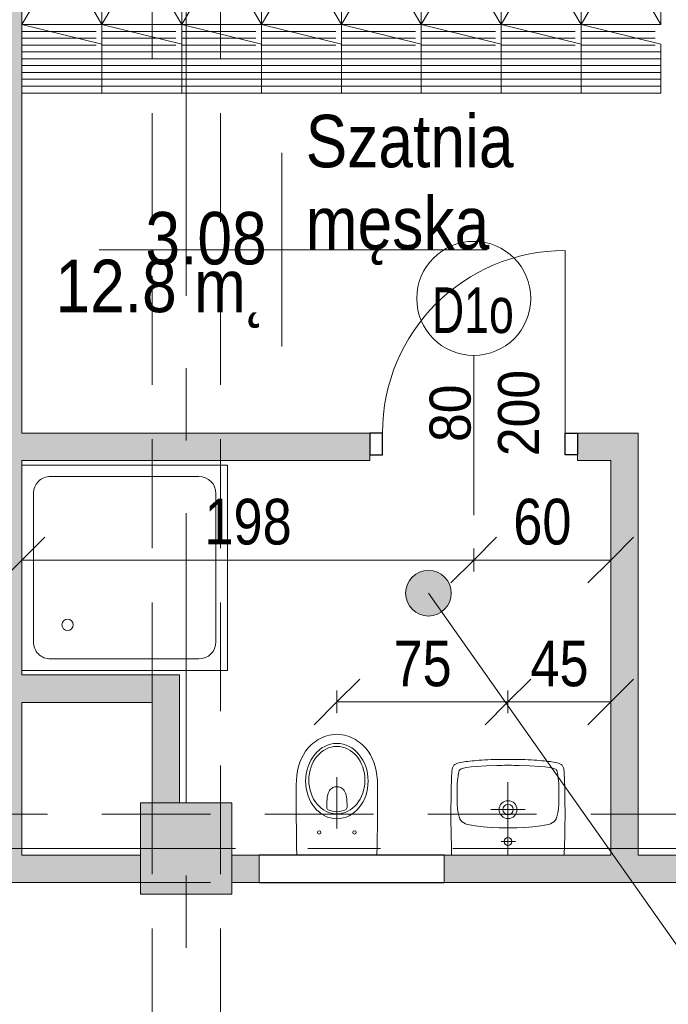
# Model space of a CAD drawing. Header units: centimetres. Extents: x -1737 to 22393, y -8842 to 3838.
# Tile 102 of 174: x -86 to 199, y 1780 to 2211. Entities that reach past the tile are written whole.
import ezdxf

# ---------------------------------------------------------------- set-up
doc = ezdxf.new("R2010")
doc.units = ezdxf.units.CM
doc.linetypes.add('Oś', pattern=[222.25, 127, -31.75, 31.75, -31.75])
doc.linetypes.add('Ukryte', pattern=[71.438, 47.625, -23.813])
for name, color, linetype, lineweight in [('A-ANNO-DIMS', 211, 'Continuous', 13), ('A-ANNO-DIMS-100', 211, 'Continuous', 13), ('A-ANNO-NOTE', 131, 'Continuous', 13), ('A-AREA-IDEN', 2, 'Continuous', 13), ('A-DETL-GENF', 92, 'Continuous', 9), ('A-DETL-HDLN', 90, 'Ukryte', 9), ('A-DETL-MEDM', 33, 'Continuous', 13), ('A-DOOR', 31, 'Continuous', 13), ('A-WALL', 113, 'Continuous', 13), ('A-WALL-PATT', 111, 'Continuous', 13), ('I-FURN', 30, 'Continuous', 9), ('P-SANR-FIXT', 6, 'Continuous', 9), ('S-COLS', 52, 'Continuous', 13), ('S-GRID', 1, 'Continuous', 13)]:
    doc.layers.add(name, color=color, linetype=linetype, lineweight=lineweight)
doc.styles.add('Arial', font='arial.ttf', dxfattribs={"width": 0.9, "height": 18})
doc.styles.add('Arial Narrow_2', font='ARIALN.TTF', dxfattribs={"height": 20})
doc.styles.add('Arial_1', font='arial.ttf', dxfattribs={"width": 0.7, "height": 20})
doc.styles.add('Arial_7', font='arial.ttf', dxfattribs={"width": 0.85, "height": 23})
doc.dimstyles.new('Diagonal_1_100__0__wewnętrzne', dxfattribs={"dimscale": 30.48, "dimtxt": 20.468619, "dimasz": 0.656168, "dimexe": 0.164042, "dimexo": 0.0625, "dimgap": 0.032808, "dimtad": 1, "dimdec": 0, "dimdsep": 46, "dimtxsty": 'Arial Narrow_2', "dimblk1": 'OBLIQUE', "dimblk2": 'OBLIQUE', "dimsah": 1, "dimcen": 0.09, "dimazin": 0, "dimtfac": 1, "dimtdec": 4, "dimtix": 1, "dimtmove": 0, "dimatfit": 3, "dimfxl": 0, "dimtvp": 1, "dimtolj": 1, "dimtzin": 0, "dimarcsym": 0})

# ---------------------------------------------------------------- blocks, each defined once
blk = doc.blocks.new('M_Concrete-Square-Column - 400 x 400mm-1512407-3_piętro I __3_90 m_ - stan projektowany')
at = {"layer": 'S-COLS', "lineweight": 9}
blk.add_hatch(color=253, dxfattribs=at).paths.add_polyline_path([(20, -20), (20, 20), (-20, 20), (-20, -20), (11, -20)], flags=0)
for p, q in [((20, 20), (-20, 20)), ((-20, 20), (-20, -20)), ((20, -20), (20, 20)), ((-20, -20), (20, -20))]:
    blk.add_line(p, q, dxfattribs=at)
blk = doc.blocks.new('Umywalka koło Nova Pro - Pro 50-1205816-3_piętro I __3_90 m_ - stan projektowany')
at = {"layer": 'P-SANR-FIXT'}
for p, q in [((-2.28, 47.44), (-1.24, 47.52)), ((-1.24, 47.52), (-2.28, 47.44)), ((-1.24, 47.52), (-0.15, 47.63)), ((-0.15, 47.63), (-1.24, 47.52)), ((-0.15, 47.63), (1.05, 47.71)), ((1.05, 47.71), (-0.15, 47.63)), ((1.05, 47.71), (2.3, 47.76)), ((2.3, 47.76), (1.05, 47.71)), ((2.3, 47.76), (3.66, 47.84)), ((3.66, 47.84), (2.3, 47.76)), ((3.66, 47.84), (5.12, 47.89)), ((5.12, 47.89), (3.66, 47.84)), ((5.12, 47.89), (6.72, 47.95)), ((6.72, 47.95), (5.12, 47.89)), ((6.72, 47.95), (8.45, 47.97)), ((8.45, 47.97), (6.72, 47.95)), ((8.45, 47.97), (10.4, 48)), ((10.4, 48), (8.45, 47.97)), ((10.4, 48), (14.63, 48)), ((14.63, 48), (10.4, 48)), ((14.63, 48), (16.55, 47.97)), ((16.55, 47.97), (14.63, 48)), ((16.55, 47.97), (18.31, 47.95)), ((18.31, 47.95), (16.55, 47.97)), ((18.31, 47.95), (19.88, 47.89)), ((19.88, 47.89), (18.31, 47.95)), ((19.88, 47.89), (21.34, 47.84)), ((21.34, 47.84), (19.88, 47.89)), ((21.34, 47.84), (22.7, 47.76)), ((22.7, 47.76), (21.34, 47.84)), ((22.7, 47.76), (23.98, 47.71)), ((23.98, 47.71), (22.7, 47.76)), ((23.98, 47.71), (25.15, 47.63)), ((25.15, 47.63), (23.98, 47.71)), ((25.15, 47.63), (26.24, 47.52)), ((26.24, 47.52), (25.15, 47.63)), ((26.24, 47.52), (27.31, 47.44)), ((27.31, 47.44), (26.24, 47.52)), ((-12.08, 42.81), (-12, 43.37)), ((-12, 43.37), (-11.92, 43.87)), ((-11.92, 43.87), (-11.82, 44.38)), ((-11.82, 44.38), (-11.71, 44.67)), ((-11.6, 44.96), (-11.79, 44.38)), ((-11.71, 44.67), (-11.6, 44.96)), ((-11.6, 44.96), (-11.26, 45.47)), ((-11.26, 45.47), (-11.6, 44.96)), ((-11.26, 45.47), (-10.8, 45.84)), ((-10.8, 45.84), (-11.26, 45.47)), ((-10.8, 45.84), (-10.24, 46.11)), ((-10.24, 46.11), (-10.8, 45.84)), ((-10.24, 46.11), (-9.61, 46.32)), ((-9.61, 46.32), (-10.24, 46.11)), ((-9.61, 46.32), (-8.94, 46.51)), ((-8.94, 46.51), (-9.61, 46.32)), ((-8.94, 46.51), (-8.25, 46.64)), ((-8.25, 46.64), (-8.94, 46.51)), ((-8.86, 43.1), (-8.7, 43.34)), ((-8.7, 43.34), (-8.51, 43.55)), ((-8.51, 43.55), (-8.03, 43.85)), ((-8.25, 46.64), (-7.5, 46.8)), ((-7.5, 46.8), (-8.25, 46.64)), ((-8.03, 43.85), (-7.53, 44.06)), ((-7.53, 44.06), (-6.97, 44.22)), ((-7.5, 46.8), (-6.73, 46.91)), ((-6.73, 46.91), (-7.5, 46.8)), ((-6.97, 44.22), (-5.88, 44.43)), ((-6.73, 46.91), (-5.93, 47.04)), ((-5.93, 47.04), (-6.73, 46.91)), ((-5.93, 47.04), (-5.1, 47.15)), ((-5.1, 47.15), (-5.93, 47.04)), ((-5.88, 44.43), (-3.64, 44.75)), ((-5.1, 47.15), (-4.2, 47.25)), ((-4.2, 47.25), (-5.1, 47.15)), ((-4.2, 47.25), (-3.27, 47.36)), ((-3.27, 47.36), (-4.2, 47.25)), ((-3.64, 44.75), (-1.4, 44.94)), ((-3.27, 47.36), (-2.28, 47.44)), ((-2.28, 47.44), (-3.27, 47.36)), ((-1.4, 44.94), (3.1, 45.18)), ((3.1, 45.18), (7.6, 45.31)), ((7.6, 45.31), (9.86, 45.39)), ((9.86, 45.39), (11.04, 45.42)), ((11.04, 45.42), (11.7, 45.42)), ((11.7, 45.42), (12.5, 45.44)), ((12.5, 45.44), (13.3, 45.42)), ((13.3, 45.42), (13.99, 45.42)), ((13.99, 45.42), (15.14, 45.39)), ((15.14, 45.39), (17.4, 45.31)), ((17.4, 45.31), (21.9, 45.18)), ((21.9, 45.18), (26.4, 44.94)), ((26.4, 44.94), (28.64, 44.75)), ((27.31, 47.44), (28.29, 47.36)), ((28.29, 47.36), (27.31, 47.44)), ((28.29, 47.36), (29.23, 47.25)), ((29.23, 47.25), (28.29, 47.36)), ((28.64, 44.75), (30.88, 44.43)), ((29.23, 47.25), (30.1, 47.15)), ((30.1, 47.15), (29.23, 47.25)), ((30.1, 47.15), (30.93, 47.04)), ((30.93, 47.04), (30.1, 47.15)), ((30.88, 44.43), (31.97, 44.22)), ((30.93, 47.04), (31.76, 46.91)), ((31.76, 46.91), (30.93, 47.04)), ((31.76, 46.91), (32.5, 46.8)), ((32.5, 46.8), (31.76, 46.91)), ((31.97, 44.22), (32.53, 44.06)), ((32.5, 46.8), (33.25, 46.64)), ((33.25, 46.64), (32.5, 46.8)), ((32.53, 44.06), (33.06, 43.85)), ((33.06, 43.85), (33.54, 43.55)), ((33.25, 46.64), (33.97, 46.51)), ((33.97, 46.51), (33.25, 46.64)), ((33.54, 43.55), (33.73, 43.34)), ((33.73, 43.34), (33.86, 43.1)), ((33.97, 46.51), (34.63, 46.32)), ((34.63, 46.32), (33.97, 46.51)), ((34.63, 46.32), (35.24, 46.11)), ((35.24, 46.11), (34.63, 46.32)), ((35.24, 46.11), (35.8, 45.84)), ((35.8, 45.84), (35.24, 46.11)), ((35.8, 45.84), (36.28, 45.47)), ((36.28, 45.47), (35.8, 45.84)), ((36.28, 45.47), (36.6, 44.96)), ((36.6, 44.96), (36.28, 45.47)), ((36.6, 44.96), (36.82, 44.38)), ((36.82, 44.38), (36.92, 43.87)), ((36.92, 43.87), (37.03, 43.37)), ((37.03, 43.37), (37.08, 42.81)), ((-12.3, 38.17), (-12.27, 38.89)), ((-12.27, 38.89), (-12.24, 39.61)), ((-12.24, 39.61), (-12.22, 40.28)), ((-12.22, 40.28), (-12.19, 40.94)), ((-12.19, 40.94), (-12.16, 41.58)), ((-12.16, 41.58), (-12.14, 42.22)), ((-12.14, 42.22), (-12.08, 42.81)), ((-9.71, 37.56), (-9.53, 39.82)), ((-9.53, 39.82), (-9.39, 40.94)), ((-9.39, 40.94), (-9.21, 42.03)), ((-9.21, 42.03), (-9.05, 42.59)), ((-9.05, 42.59), (-8.86, 43.1)), ((33.86, 43.1), (34.07, 42.59)), ((34.07, 42.59), (34.21, 42.03)), ((34.21, 42.03), (34.39, 40.94)), ((34.39, 40.94), (34.53, 39.82)), ((34.53, 39.82), (34.71, 37.56)), ((37.08, 42.81), (37.14, 42.22)), ((37.14, 42.22), (37.16, 41.58)), ((37.16, 41.58), (37.19, 40.94)), ((37.19, 40.94), (37.22, 40.28)), ((37.22, 40.28), (37.24, 39.61)), ((37.24, 39.61), (37.27, 38.89)), ((37.27, 38.89), (37.3, 38.17)), ((-12.4, 33.88), (-12.38, 35.06)), ((-12.38, 35.06), (-12.35, 35.88)), ((-12.35, 36.65), (-12.32, 37.43)), ((-12.35, 35.88), (-12.35, 36.65)), ((-12.32, 37.43), (-12.3, 38.17)), ((-9.84, 33.06), (-9.79, 35.32)), ((-9.79, 35.32), (-9.71, 37.56)), ((12.5, 6), (12.5, 38)), ((34.71, 37.56), (34.82, 35.32)), ((34.82, 35.32), (34.84, 33.06)), ((37.3, 38.17), (37.32, 37.43)), ((37.32, 37.43), (37.35, 36.65)), ((37.35, 36.65), (37.35, 35.88)), ((37.35, 35.88), (37.38, 35.06)), ((37.38, 35.06), (37.4, 33.88)), ((-12.46, 30.5), (-12.43, 31.46)), ((-12.46, 29.49), (-12.46, 30.5)), ((-12.43, 32.39), (-12.4, 33.3)), ((-12.43, 31.46), (-12.43, 32.39)), ((-12.4, 33.3), (-12.4, 33.88)), ((-9.76, 28.56), (-9.84, 33.06)), ((34.84, 33.06), (34.76, 28.56)), ((37.4, 33.88), (37.43, 33.3)), ((37.43, 33.3), (37.43, 32.39)), ((37.43, 32.39), (37.46, 31.46)), ((37.46, 31.46), (37.46, 30.5)), ((37.46, 30.5), (37.48, 29.49)), ((-12.51, 24.3), (-12.48, 26.13)), ((-12.48, 27.81), (-12.46, 29.49)), ((-12.48, 26.13), (-12.48, 27.81)), ((-9.74, 27.87), (-9.76, 28.56)), ((-9.71, 27.55), (-9.74, 27.87)), ((-9.69, 27.15), (-9.71, 27.55)), ((-9.61, 26.27), (-9.69, 27.15)), ((-9.37, 24.54), (-9.61, 26.27)), ((20.01, 26), (5.01, 26)), ((34.63, 26.27), (34.37, 24.54)), ((34.69, 27.15), (34.63, 26.27)), ((34.71, 27.55), (34.69, 27.15)), ((34.74, 27.87), (34.71, 27.55)), ((34.76, 28.56), (34.74, 27.87)), ((37.48, 29.49), (37.48, 27.81)), ((37.48, 27.81), (37.51, 26.13)), ((37.51, 26.13), (37.51, 22.27)), ((-12.48, 22.27), (-12.51, 24.3)), ((-12.48, 19.98), (-12.48, 22.27)), ((-8.91, 22.86), (-9.37, 24.54)), ((-8.62, 22.03), (-8.91, 22.86)), ((-8.19, 21.26), (-8.62, 22.03)), ((33.62, 22.03), (33.19, 21.26)), ((33.91, 22.86), (33.62, 22.03)), ((34.37, 24.54), (33.91, 22.86)), ((37.51, 22.27), (37.48, 19.98)), ((-12.45, 17.35), (-12.48, 19.98)), ((-12.4, 14.28), (-12.45, 17.35)), ((-7.93, 20.91), (-8.19, 21.26)), ((-7.61, 20.62), (-7.93, 20.91)), ((-6.89, 20.14), (-7.61, 20.62)), ((-6.09, 19.8), (-6.89, 20.14)), ((-5.24, 19.53), (-6.09, 19.8)), ((-3.53, 19.16), (-5.24, 19.53)), ((-1.83, 18.89), (-3.53, 19.16)), ((1.66, 18.49), (-1.83, 18.89)), ((5.15, 18.2), (1.66, 18.49)), ((8.64, 18.06), (5.15, 18.2)), ((10.37, 18.01), (8.64, 18.06)), ((14.63, 18.01), (10.37, 18.01)), ((16.36, 18.06), (14.63, 18.01)), ((19.88, 18.2), (16.36, 18.06)), ((23.34, 18.49), (19.88, 18.2)), ((26.83, 18.89), (23.34, 18.49)), ((28.56, 19.16), (26.83, 18.89)), ((30.26, 19.53), (28.56, 19.16)), ((31.09, 19.8), (30.26, 19.53)), ((31.89, 20.14), (31.09, 19.8)), ((32.61, 20.62), (31.89, 20.14)), ((32.93, 20.91), (32.61, 20.62)), ((33.19, 21.26), (32.93, 20.91)), ((37.45, 17.35), (37.4, 14.28)), ((37.48, 19.98), (37.45, 17.35)), ((-12.32, 10.58), (-12.4, 14.28)), ((37.4, 14.28), (37.32, 10.58)), ((-12.19, 6), (-12.32, 10.58)), ((15.72, 12.02), (9.46, 12.02)), ((37.32, 10.58), (37.19, 6))]:
    blk.add_line(p, q, dxfattribs=at)
for centre, radius in [((12.51, 26), 3.92), ((12.51, 26), 2.28), ((12.5, 12.02), 1.72)]:
    blk.add_circle(centre, radius, dxfattribs=at)
blk = doc.blocks.new('Miska ustępowa Nova Pro - Type 1-1223710-3_piętro I __3_90 m_ - stan projektowany')
at = {"layer": 'P-SANR-FIXT'}
for p, q in [((3.54, 56.19), (2.72, 55.62)), ((4.37, 56.71), (3.54, 56.19)), ((5.26, 57.2), (4.37, 56.71)), ((6.17, 57.64), (5.26, 57.2)), ((7.14, 58.04), (6.17, 57.64)), ((8.15, 58.36), (7.14, 58.04)), ((9.18, 58.63), (8.15, 58.36)), ((10.24, 58.83), (9.18, 58.63)), ((11.35, 58.95), (10.24, 58.83)), ((12.51, 59), (11.35, 58.95)), ((13.65, 58.95), (12.51, 59)), ((14.76, 58.83), (13.65, 58.95)), ((15.82, 58.63), (14.76, 58.83)), ((16.85, 58.36), (15.82, 58.63)), ((17.86, 58.04), (16.85, 58.36)), ((18.83, 57.64), (17.86, 58.04)), ((19.74, 57.2), (18.83, 57.64)), ((20.63, 56.71), (19.74, 57.2)), ((21.46, 56.19), (20.63, 56.71)), ((22.28, 55.62), (21.46, 56.19)), ((-0.04, 53.06), (-1.2, 51.63)), ((1.27, 54.39), (-0.04, 53.06)), ((1.98, 55.03), (1.27, 54.39)), ((2.72, 55.62), (1.98, 55.03)), ((23.02, 55.03), (22.28, 55.62)), ((23.73, 54.39), (23.02, 55.03)), ((25.04, 53.06), (23.73, 54.39)), ((26.2, 51.63), (25.04, 53.06)), ((-3.03, 48.44), (-3.74, 46.72)), ((-2.19, 50.07), (-3.03, 48.44)), ((-1.2, 51.63), (-2.19, 50.07)), ((27.19, 50.07), (26.2, 51.63)), ((28.03, 48.44), (27.19, 50.07)), ((28.74, 46.72), (28.03, 48.44)), ((-4.31, 44.89), (-4.73, 42.99)), ((-3.74, 46.72), (-4.31, 44.89)), ((29.31, 44.89), (28.74, 46.72)), ((29.75, 42.99), (29.31, 44.89)), ((-5.24, 38.97), (-5.32, 36.85)), ((-5.05, 41.02), (-5.24, 38.97)), ((-4.73, 42.99), (-5.05, 41.02)), ((12.5, 17.77), (12.5, 40.26)), ((30.05, 41.02), (29.75, 42.99)), ((30.24, 38.97), (30.05, 41.02)), ((30.32, 36.85), (30.24, 38.97)), ((-5.32, 36.85), (-5.32, 29.36)), ((9.26, 34.31), (9.6, 34.76)), ((9.6, 34.76), (9.97, 35.1)), ((9.97, 35.1), (10.37, 35.4)), ((10.37, 35.4), (10.79, 35.64)), ((10.79, 35.64), (11.21, 35.82)), ((11.21, 35.82), (11.62, 35.94)), ((11.62, 35.94), (12.51, 36.04)), ((12.51, 36.04), (13.38, 35.94)), ((13.38, 35.94), (13.8, 35.82)), ((13.8, 35.82), (14.24, 35.64)), ((14.24, 35.64), (14.63, 35.4)), ((14.63, 35.4), (15.03, 35.1)), ((15.03, 35.1), (15.4, 34.76)), ((15.4, 34.76), (15.74, 34.31)), ((30.32, 29.36), (30.32, 36.85)), ((8.1, 29.53), (8.2, 30.61)), ((8.2, 30.61), (8.32, 31.58)), ((8.32, 31.58), (8.47, 32.41)), ((8.47, 32.41), (8.69, 33.15)), ((8.69, 33.15), (8.96, 33.77)), ((8.96, 33.77), (9.26, 34.31)), ((15.74, 34.31), (16.04, 33.77)), ((16.04, 33.77), (16.31, 33.15)), ((16.31, 33.15), (16.53, 32.41)), ((16.53, 32.41), (16.71, 31.58)), ((16.71, 31.58), (16.83, 30.61)), ((16.83, 30.61), (16.9, 29.53)), ((-5.32, 29.36), (-5.29, 21.78)), ((8.05, 28.3), (8.1, 29.53)), ((8.05, 26.94), (8.05, 28.3)), ((8.1, 26.62), (8.05, 26.94)), ((8.22, 26.32), (8.1, 26.62)), ((8.42, 26.08), (8.22, 26.32)), ((8.67, 25.9), (8.42, 26.08)), ((9.6, 25.56), (8.67, 25.9)), ((16.34, 25.9), (15.4, 25.56)), ((16.58, 26.08), (16.34, 25.9)), ((16.78, 26.32), (16.58, 26.08)), ((16.93, 26.62), (16.78, 26.32)), ((16.9, 29.53), (16.95, 28.3)), ((16.95, 26.94), (16.93, 26.62)), ((16.95, 28.3), (16.95, 26.94)), ((30.29, 21.78), (30.32, 29.36)), ((-5.29, 21.78), (-5.24, 17.94)), ((10.56, 25.29), (9.6, 25.56)), ((11.53, 25.14), (10.56, 25.29)), ((12.51, 25.09), (11.53, 25.14)), ((13.47, 25.14), (12.51, 25.09)), ((14.44, 25.29), (13.47, 25.14)), ((15.4, 25.56), (14.44, 25.29)), ((30.27, 17.94), (30.29, 21.78)), ((-5.24, 17.94), (-5.2, 14.02)), ((30.22, 14.02), (30.27, 17.94)), ((-5.2, 14.02), (-5.15, 10.04)), ((30.15, 10.04), (30.22, 14.02)), ((-5.15, 10.04), (-5.05, 6)), ((30.05, 6), (30.15, 10.04))]:
    blk.add_line(p, q, dxfattribs=at)
for centre in [(4.76, 16), (20.24, 16)]:
    blk.add_circle(centre, 0.752, dxfattribs=at)
for centre, major_axis, ratio in [((12.5, 38.51), (0, 16.5), 0.830338), ((12.5, 38.92), (0, 14.8), 0.83084)]:
    blk.add_ellipse(centre, major_axis=major_axis, ratio=ratio, dxfattribs=at)
blk = doc.blocks.new('DRZWI 1S - automatyczna etykieta - Drzwi 80 _łazienkowe_-2429447-3_piętro I __3_90 m_ - stan projektowany')
at = {"layer": 'A-DETL-GENF'}
for p, q in [((-45.5, 6), (-45.5, -3.5)), ((-40, 6), (-45.5, 6)), ((-40, -3.5), (-40, 6)), ((45.5, 6), (40, 6)), ((40, 6), (40, -3.5)), ((45.5, -3.5), (45.5, 6)), ((-45.5, -3.5), (-40, -3.5)), ((40, -3.5), (45.5, -3.5))]:
    blk.add_line(p, q, dxfattribs=at)
at = {"layer": 'A-DETL-MEDM', "lineweight": 25}
for p, q in [((-40, 6), (-45.5, 6)), ((-45.5, 6), (-45.5, -3.5)), ((-40, -3.5), (-40, 6)), ((40, -3.5), (40, 6)), ((40, 6), (45.5, 6)), ((45.5, 6), (45.5, -3.5)), ((-45.5, -3.5), (-40, -3.5)), ((45.5, -3.5), (40, -3.5))]:
    blk.add_line(p, q, dxfattribs=at)
at = {"layer": 'A-DOOR'}
blk.add_line((40, 6), (40, 86), dxfattribs=at)
blk.add_arc((40, 6), 80, 90, 180, dxfattribs=at)
blk = doc.blocks.new('brodzik natryskowy prostokątny1 - 90x90-2258835-3_piętro I __3_90 m_ - stan projektowany')
at = {"layer": 'P-SANR-FIXT'}
for p, q in [((-70, -70), (-70, 20)), ((-70, 20), (20, 20)), ((-57.5, 15), (7.5, 15)), ((-65, -57.5), (-65, 7.5)), ((15, 7.5), (15, -57.5)), ((7.5, -65), (-57.5, -65)), ((20, -70), (-70, -70))]:
    blk.add_line(p, q, dxfattribs=at)
blk.add_circle((0, 0), 2.5, dxfattribs=at)
for centre, start, end in [((-57.5, 7.5), 90, 180), ((7.5, 7.5), 360, 90), ((-57.5, -57.5), 180, 270), ((7.5, -57.5), 270, 0)]:
    blk.add_arc(centre, 7.5, start, end, dxfattribs=at)
blk = doc.blocks.new('szafki szatniowe - szafki z siedziskiem-2318938-3_piętro I __3_90 m_ - stan projektowany')
at = {"layer": 'I-FURN'}
for p, q in [((17.5, -60), (-17.5, 0)), ((52.5, -60), (17.5, 0)), ((17.5, -60), (17.5, 0)), ((87.5, -60), (52.5, 0)), ((122.5, -60), (87.5, 0)), ((87.5, -60), (87.5, 0)), ((122.5, 0), (122.5, -60)), ((122.5, -60), (122.5, 0)), ((192.5, -60), (157.5, 0)), ((157.5, 0), (157.5, -60)), ((157.5, -60), (157.5, 0)), ((227.5, -60), (192.5, 0)), ((192.5, 0), (192.5, -60)), ((192.5, -60), (192.5, 0)), ((262.5, -60), (227.5, 0)), ((227.5, 0), (227.5, -60)), ((227.5, -60), (227.5, 0)), ((262.5, -60), (262.5, 0)), ((17.5, 0), (-17.5, -60)), ((52.5, 0), (17.5, -60)), ((17.5, 0), (17.5, -60)), ((87.5, 0), (52.5, -60)), ((52.5, 0), (52.5, -60)), ((52.5, -60), (52.5, 0)), ((122.5, 0), (87.5, -60)), ((87.5, 0), (87.5, -60)), ((157.5, 0), (122.5, -60)), ((157.5, -60), (122.5, 0)), ((192.5, 0), (157.5, -60)), ((227.5, 0), (192.5, -60)), ((262.5, 0), (227.5, -60)), ((-17.5, -60), (17.5, -68.63)), ((-17.5, -60), (17.5, -60)), ((17.5, -60), (52.5, -68.63)), ((17.5, -60), (17.5, -90)), ((17.5, -60), (52.5, -60)), ((52.5, -60), (87.5, -68.63)), ((52.5, -60), (52.5, -90)), ((52.5, -60), (87.5, -60)), ((87.5, -60), (122.5, -68.63)), ((87.5, -60), (87.5, -90)), ((87.5, -60), (122.5, -60)), ((122.5, -60), (157.5, -68.63)), ((122.5, -60), (122.5, -90)), ((122.5, -60), (157.5, -60)), ((157.5, -60), (192.5, -68.63)), ((157.5, -60), (157.5, -90)), ((157.5, -60), (192.5, -60)), ((192.5, -60), (227.5, -68.63)), ((192.5, -60), (192.5, -90)), ((192.5, -60), (227.5, -60)), ((227.5, -60), (262.5, -68.63)), ((227.5, -60), (227.5, -90)), ((227.5, -60), (262.5, -60)), ((15, -63), (-17.5, -63)), ((50, -63), (17.5, -63)), ((85, -63), (52.5, -63)), ((120, -63), (87.5, -63)), ((155, -63), (122.5, -63)), ((190, -63), (157.5, -63)), ((225, -63), (192.5, -63)), ((260, -63), (227.5, -63)), ((15, -66), (-17.5, -66)), ((15, -69), (-17.5, -69)), ((50, -66), (17.5, -66)), ((17.5, -90), (17.5, -68.63)), ((50, -69), (17.5, -69)), ((85, -66), (52.5, -66)), ((52.5, -90), (52.5, -68.63)), ((85, -69), (52.5, -69)), ((120, -66), (87.5, -66)), ((87.5, -90), (87.5, -68.63)), ((120, -69), (87.5, -69)), ((155, -66), (122.5, -66)), ((122.5, -90), (122.5, -68.63)), ((155, -69), (122.5, -69)), ((190, -66), (157.5, -66)), ((157.5, -90), (157.5, -68.63)), ((190, -69), (157.5, -69)), ((225, -66), (192.5, -66)), ((192.5, -90), (192.5, -68.63)), ((225, -69), (192.5, -69)), ((260, -66), (227.5, -66)), ((227.5, -90), (227.5, -68.63)), ((260, -69), (227.5, -69)), ((262.5, -90), (262.5, -68.63)), ((17.5, -72), (-17.5, -72)), ((52.5, -72), (17.5, -72)), ((87.5, -72), (52.5, -72)), ((122.5, -72), (87.5, -72)), ((157.5, -72), (122.5, -72)), ((192.5, -72), (157.5, -72)), ((227.5, -72), (192.5, -72)), ((262.5, -72), (227.5, -72)), ((17.5, -75), (-17.5, -75)), ((52.5, -75), (17.5, -75)), ((87.5, -75), (52.5, -75)), ((122.5, -75), (87.5, -75)), ((157.5, -75), (122.5, -75)), ((192.5, -75), (157.5, -75)), ((227.5, -75), (192.5, -75)), ((262.5, -75), (227.5, -75)), ((17.5, -78), (-17.5, -78)), ((17.5, -81), (-17.5, -81)), ((52.5, -78), (17.5, -78)), ((52.5, -81), (17.5, -81)), ((87.5, -78), (52.5, -78)), ((87.5, -81), (52.5, -81)), ((122.5, -78), (87.5, -78)), ((122.5, -81), (87.5, -81)), ((157.5, -78), (122.5, -78)), ((157.5, -81), (122.5, -81)), ((192.5, -78), (157.5, -78)), ((192.5, -81), (157.5, -81)), ((227.5, -78), (192.5, -78)), ((227.5, -81), (192.5, -81)), ((262.5, -78), (227.5, -78)), ((262.5, -81), (227.5, -81)), ((17.5, -84), (-17.5, -84)), ((52.5, -84), (17.5, -84)), ((87.5, -84), (52.5, -84)), ((122.5, -84), (87.5, -84)), ((157.5, -84), (122.5, -84)), ((192.5, -84), (157.5, -84)), ((227.5, -84), (192.5, -84)), ((262.5, -84), (227.5, -84)), ((17.5, -87), (-17.5, -87)), ((-17.5, -90), (17.5, -90)), ((52.5, -87), (17.5, -87)), ((17.5, -90), (52.5, -90)), ((87.5, -87), (52.5, -87)), ((52.5, -90), (87.5, -90)), ((122.5, -87), (87.5, -87)), ((87.5, -90), (122.5, -90)), ((157.5, -87), (122.5, -87)), ((122.5, -90), (157.5, -90)), ((192.5, -87), (157.5, -87)), ((157.5, -90), (192.5, -90)), ((227.5, -87), (192.5, -87)), ((192.5, -90), (227.5, -90)), ((262.5, -87), (227.5, -87)), ((227.5, -90), (262.5, -90))]:
    blk.add_line(p, q, dxfattribs=at)
blk = doc.blocks.new('DIMBLOCK190-3_piętro I __3_90 m_ - stan projektowany')
at = {"layer": 'A-ANNO-DIMS-100', "transparency": 16777216}
for p, q in [((113.38, 1974.68), (123.38, 1984.68)), ((173.38, 1974.68), (183.38, 1984.68)), ((113.38, 1979.68), (113.38, 1969.68)), ((113.38, 1974.68), (113.38, 1979.68)), ((173.38, 1969.68), (173.38, 1979.68)), ((113.38, 1974.68), (103.38, 1964.68)), ((173.38, 1974.68), (113.38, 1974.68)), ((173.38, 1974.68), (163.38, 1964.68)), ((173.38, 1974.68), (173.38, 1969.68))]:
    blk.add_line(p, q, dxfattribs=at)
at = {"layer": 'A-ANNO-DIMS-100', "color": 0, "transparency": 16777216, "insert": (130.71, 2001.52), "char_height": 20, "width": 30.4105, "attachment_point": 1, "line_spacing_factor": 0.974696, "style": 'Arial Narrow_2'}
blk.add_mtext('60', dxfattribs=at)
blk = doc.blocks.new('_Oblique')
at = {"color": 0, "linetype": 'ByBlock', "lineweight": -2}
blk.add_line((-0.5, -0.5), (0.5, 0.5), dxfattribs=at)
blk = doc.blocks.new('DIMBLOCK191-3_piętro I __3_90 m_ - stan projektowany')
at = {"layer": 'A-ANNO-DIMS-100', "transparency": 16777216}
for p, q in [((-84.62, 1974.68), (-74.62, 1984.68)), ((113.38, 1974.68), (123.38, 1984.68)), ((-84.62, 1969.68), (-84.62, 1979.68)), ((113.38, 1979.68), (113.38, 1969.68)), ((113.38, 1974.68), (113.38, 1979.68)), ((-84.62, 1974.68), (-94.62, 1964.68)), ((113.38, 1974.68), (-84.62, 1974.68)), ((-84.62, 1974.68), (-84.62, 1969.68)), ((113.38, 1974.68), (103.38, 1964.68))]:
    blk.add_line(p, q, dxfattribs=at)
at = {"layer": 'A-ANNO-DIMS-100', "color": 0, "transparency": 16777216, "insert": (-4.63, 2001.52), "char_height": 20, "width": 45.6158, "attachment_point": 1, "line_spacing_factor": 0.974696, "style": 'Arial Narrow_2'}
blk.add_mtext('198', dxfattribs=at)
blk = doc.blocks.new('METKA_POMIESZCZENIA2 - Rozbudowana - bez ramki-2396678-3_piętro I __3_90 m_ - stan projektowany')
at = {"layer": 'A-AREA-IDEN'}
for p, q in [((0, 0.425), (0, 0)), ((0.0976, 0), (-0.8, 0)), ((-0.8, 0), (0.9, 0)), ((0, 0), (0, -0.425))]:
    blk.add_line(p, q, dxfattribs=at)
blk = doc.blocks.new('METKA_POMIESZCZENIA2 - Rozbudowana krótka - bez ramki-2403173-3_piętro I __3_90 m_ - stan projektowany')
at = {"layer": 'A-AREA-IDEN'}
for p, q in [((0, 0.425), (0, 0)), ((0.0976, 0), (-0.8, 0)), ((-0.8, 0), (0.8, 0)), ((0, 0), (0, -0.425))]:
    blk.add_line(p, q, dxfattribs=at)
blk = doc.blocks.new('DIMBLOCK262-3_piętro I __3_90 m_ - stan projektowany')
at = {"layer": 'A-ANNO-DIMS-100', "transparency": 16777216}
for p, q in [((53.38, 1912.55), (63.38, 1922.55)), ((128.38, 1912.55), (138.38, 1922.55)), ((53.38, 1907.55), (53.38, 1917.55)), ((128.38, 1907.55), (128.38, 1917.55)), ((53.38, 1912.55), (43.38, 1902.55)), ((53.38, 1912.55), (128.38, 1912.55)), ((53.38, 1912.55), (53.38, 1907.55)), ((128.38, 1912.55), (118.38, 1902.55)), ((128.38, 1912.55), (128.38, 1907.55))]:
    blk.add_line(p, q, dxfattribs=at)
at = {"layer": 'A-ANNO-DIMS-100', "color": 0, "transparency": 16777216, "insert": (78.21, 1939.4), "char_height": 20, "width": 30.4105, "attachment_point": 1, "line_spacing_factor": 0.974696, "style": 'Arial Narrow_2'}
blk.add_mtext('75', dxfattribs=at)
blk = doc.blocks.new('DIMBLOCK263-3_piętro I __3_90 m_ - stan projektowany')
at = {"layer": 'A-ANNO-DIMS-100', "transparency": 16777216}
for p, q in [((128.38, 1912.55), (138.38, 1922.55)), ((173.38, 1912.55), (183.38, 1922.55)), ((128.38, 1907.55), (128.38, 1917.55)), ((173.38, 1917.55), (173.38, 1907.55)), ((173.38, 1912.55), (173.38, 1917.55)), ((128.38, 1912.55), (118.38, 1902.55)), ((128.38, 1912.55), (173.38, 1912.55)), ((128.38, 1912.55), (128.38, 1907.55)), ((173.38, 1912.55), (163.38, 1902.55))]:
    blk.add_line(p, q, dxfattribs=at)
at = {"layer": 'A-ANNO-DIMS-100', "color": 0, "transparency": 16777216, "insert": (138.21, 1939.4), "char_height": 20, "width": 30.4105, "attachment_point": 1, "line_spacing_factor": 0.974696, "style": 'Arial Narrow_2'}
blk.add_mtext('45', dxfattribs=at)

msp = doc.modelspace()

# ---------------------------------------------------------------- hatches: boundary and pattern name
at = {"layer": 'A-AREA-IDEN'}
h = msp.add_hatch(color=256, dxfattribs=at)
edge = h.paths.add_edge_path(flags=0)
edge.add_arc((93.52, 1960.17), 10, 0, 360)
at = {"layer": 'A-WALL-PATT', "lineweight": 5}
msp.add_hatch(color=254, dxfattribs=at).paths.add_polyline_path([(-96.62, 1845.33), (-84.62, 1845.33), (-84.62, 2793.33), (-96.62, 2793.33), (-96.62, 1922.92)], flags=0)
at = {"layer": 'A-WALL-PATT'}
h = msp.add_hatch(color=9, dxfattribs=at)
h.paths.add_polyline_path([(-274.62, 2018.33), (-209.62, 2018.33), (-209.62, 2030.33), (-315.62, 2030.33), (-315.62, 2018.33), (-286.62, 2018.33)], flags=0)
h.paths.add_polyline_path([(-396.62, 2018.33), (-396.62, 2030.33), (-402.62, 2030.33), (-402.62, 2018.33)], flags=0)
h.paths.add_polyline_path([(-96.62, 2018.33), (-96.62, 2030.33), (-108.62, 2030.33), (-108.62, 2018.33)], flags=0)
h.paths.add_polyline_path([(-84.62, 2018.33), (67.88, 2018.33), (67.88, 2030.33), (-84.62, 2030.33), (-84.62, 2018.98)], flags=0)
h.paths.add_polyline_path([(158.88, 2018.33), (173.38, 2018.33), (173.38, 2030.33), (158.88, 2030.33), (158.88, 2020.83)], flags=0)
for points in [[(185.38, 1845.33), (185.38, 2030.33), (173.38, 2030.33), (173.38, 1845.33)], [(-83.09, 1912.33), (-27.62, 1912.33), (-27.62, 1924.33), (-84.62, 1924.33), (-84.62, 1912.33)], [(-15.62, 1868.33), (-15.62, 1924.33), (-27.62, 1924.33), (-27.62, 1868.33), (-19.74, 1868.33)]]:
    msp.add_hatch(color=9, dxfattribs=at).paths.add_polyline_path(points, flags=0)
h = msp.add_hatch(color=9, dxfattribs=at)
h.paths.add_polyline_path([(-402.62, 1833.33), (-396.62, 1833.33), (-396.62, 1845.33), (-421.62, 1845.33), (-421.62, 1833.33), (-414.62, 1833.33)], flags=0)
h.paths.add_polyline_path([(530.38, 1833.33), (530.38, 1845.33), (498.38, 1845.33), (498.38, 1833.33)], flags=0)
h.paths.add_polyline_path([(-274.62, 1833.33), (-209.62, 1833.33), (-209.62, 1845.33), (-300.62, 1845.33), (-300.62, 1833.33), (-286.62, 1833.33)], flags=0)
h.paths.add_polyline_path([(7.38, 1833.33), (19.38, 1833.33), (19.38, 1845.33), (7.38, 1845.33), (7.38, 1836.39)], flags=0)
h.paths.add_polyline_path([(347.38, 1833.33), (347.38, 1845.33), (310.38, 1845.33), (310.38, 1833.33), (335.38, 1833.33)], flags=0)
h.paths.add_polyline_path([(-544.17, 1833.33), (-522.62, 1833.33), (-522.62, 1845.33), (-572.62, 1845.33), (-572.62, 1833.33), (-567.62, 1833.33)], flags=0)
h.paths.add_polyline_path([(-84.62, 1833.33), (-32.62, 1833.33), (-32.62, 1845.33), (-108.62, 1845.33), (-108.62, 1833.33), (-92.69, 1833.33)], flags=0)
h.paths.add_polyline_path([(185.38, 1833.33), (209.38, 1833.33), (209.38, 1845.33), (100.38, 1845.33), (100.38, 1833.33), (173.38, 1833.33)], flags=0)

# ---------------------------------------------------------------- linework, layer by layer
at = {"layer": 'A-ANNO-NOTE'}
msp.add_line((113.38, 1994.33), (113.38, 2064.33), dxfattribs=at)
msp.add_line((113.38, 1994.33), (113.38, 2064.33), dxfattribs=at)
msp.add_circle((113.38, 2089.33), 25, dxfattribs=at)
at = {"layer": 'A-AREA-IDEN'}
msp.add_line((93.52, 1960.17), (211.81, 1792.47), dxfattribs=at)
msp.add_circle((93.52, 1960.17), 10, dxfattribs=at)
at = {"layer": 'A-DETL-HDLN'}
for p, q in [((-27.62, 408.33), (-27.62, 2788.33)), ((-27.62, 408.33), (-27.62, 2788.33)), ((2.38, 408.33), (2.38, 2788.33)), ((2.38, 408.33), (2.38, 2788.33)), ((-1192.62, 1863.33), (1167.38, 1863.33)), ((-1192.62, 1863.33), (1167.38, 1863.33)), ((-1192.62, 1833.33), (1167.38, 1833.33)), ((-1192.62, 1833.33), (1167.38, 1833.33))]:
    msp.add_line(p, q, dxfattribs=at)
at = {"layer": 'A-WALL', "lineweight": 9}
for p, q in [((-84.62, 2030.33), (-84.62, 2269.33)), ((67.88, 2030.33), (-84.62, 2030.33)), ((185.38, 2030.33), (158.88, 2030.33)), ((185.38, 1845.33), (185.38, 2030.33)), ((67.88, 2018.33), (67.88, 2020.83)), ((158.88, 2020.83), (158.88, 2018.33)), ((-84.62, 1924.33), (-84.62, 2018.33)), ((-84.62, 2018.33), (67.88, 2018.33)), ((158.88, 2018.33), (173.38, 2018.33)), ((173.38, 2018.33), (173.38, 1845.33)), ((-15.62, 1924.33), (-84.62, 1924.33)), ((-15.62, 1868.33), (-15.62, 1924.33)), ((-84.62, 1845.33), (-84.62, 1912.33)), ((-84.62, 1912.33), (-27.62, 1912.33)), ((-27.62, 1912.33), (-27.62, 1868.33)), ((-32.62, 1845.33), (-84.62, 1845.33)), ((19.38, 1845.33), (7.38, 1845.33)), ((173.38, 1845.33), (100.38, 1845.33)), ((209.38, 1845.33), (185.38, 1845.33)), ((-108.62, 1833.33), (-32.62, 1833.33)), ((7.38, 1833.33), (19.38, 1833.33)), ((100.38, 1833.33), (209.38, 1833.33))]:
    msp.add_line(p, q, dxfattribs=at)
at = {"layer": 'A-WALL'}
for p, q in [((19.38, 1833.33), (19.38, 1845.33)), ((100.38, 1845.33), (100.38, 1833.33))]:
    msp.add_line(p, q, dxfattribs=at)
at = {"layer": 'A-WALL', "color": 250, "lineweight": 25}
for p, q in [((100.38, 1845.33), (19.38, 1845.33)), ((19.38, 1833.33), (100.38, 1833.33))]:
    msp.add_line(p, q, dxfattribs=at)
at = {"layer": 'S-GRID', "linetype": 'Oś'}
for p, q in [((-12.62, 2884.27), (-12.62, 27.13)), ((1342.46, 1848.33), (-1368.76, 1848.33))]:
    msp.add_line(p, q, dxfattribs=at)

# ---------------------------------------------------------------- block references
at = {"layer": 'A-AREA-IDEN', "xscale": 99.99999999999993, "yscale": 99.99999999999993, "zscale": 99.99999999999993}
for name, p in [('METKA_POMIESZCZENIA2 - Rozbudowana - bez ramki-2396678-3_piętro I __3_90 m_ - stan projektowany', (29.28, 2110.69)), ('METKA_POMIESZCZENIA2 - Rozbudowana krótka - bez ramki-2403173-3_piętro I __3_90 m_ - stan projektowany', (213.39, 1749.97))]:
    msp.add_blockref(name, p, dxfattribs=at)
at = {"layer": 'A-DOOR'}
msp.add_blockref('DRZWI 1S - automatyczna etykieta - Drzwi 80 _łazienkowe_-2429447-3_piętro I __3_90 m_ - stan projektowany', (113.38, 2024.33), dxfattribs=at)
at = {"layer": 'I-FURN'}
msp.add_blockref('szafki szatniowe - szafki z siedziskiem-2318938-3_piętro I __3_90 m_ - stan projektowany', (-67.12, 2269.33), dxfattribs=at)
at = {"layer": 'P-SANR-FIXT', "rotation": 180}
msp.add_blockref('brodzik natryskowy prostokątny1 - 90x90-2258835-3_piętro I __3_90 m_ - stan projektowany', (-64.62, 1946.33), dxfattribs=at)
at = {"layer": 'P-SANR-FIXT'}
for name, p in [('Miska ustępowa Nova Pro - Type 1-1223710-3_piętro I __3_90 m_ - stan projektowany', (40.88, 1839.33)), ('Umywalka koło Nova Pro - Pro 50-1205816-3_piętro I __3_90 m_ - stan projektowany', (115.88, 1839.33))]:
    msp.add_blockref(name, p, dxfattribs=at)
at = {"layer": 'S-COLS', "lineweight": 9}
msp.add_blockref('M_Concrete-Square-Column - 400 x 400mm-1512407-3_piętro I __3_90 m_ - stan projektowany', (-12.62, 1848.33), dxfattribs=at)

# ---------------------------------------------------------------- texts
at = {"layer": 'A-ANNO-NOTE', "lineweight": 211, "insert": (112.98, 2084.03), "char_height": 20, "width": 37.03, "attachment_point": 5, "line_spacing_factor": 0.936439, "style": 'Arial_1'}
msp.add_mtext('\\pt88.9,177.8,266.7,355.6,444.5,533.4,622.3,711.2,800.1,889,977.9,1066.8,1155.7,1244.6,1333.5,1422.4,1511.3,1600.2,1689.1,1778,1866.9,1955.8,2044.7,2133.6,2222.5,2311.4,2400.3,2489.2,2578.1,2667,2755.9,2844.8;D1o', dxfattribs=at)
at = {"layer": 'A-ANNO-NOTE', "lineweight": 211, "char_height": 18, "attachment_point": 5, "rotation": 90, "line_spacing_factor": 0.936439, "style": 'Arial'}
for s, insert, width in [('\\pt114.3,228.6,342.9,457.2,571.5,685.8,800.1,914.4,1028.7,1143,1257.3,1371.6,1485.9,1600.2,1714.5,1828.8,1943.1,2057.4,2171.7,2286,2400.3,2514.6,2628.9,2743.2,2857.5,2971.8,3086.1,3200.4,3314.7,3429,3543.3,3657.6;200', (133.14, 2039.11), 38.07), ('\\pt114.3,228.6,342.9,457.2,571.5,685.8,800.1,914.4,1028.7,1143,1257.3,1371.6,1485.9,1600.2,1714.5,1828.8,1943.1,2057.4,2171.7,2286,2400.3,2514.6,2628.9,2743.2,2857.5,2971.8,3086.1,3200.4,3314.7,3429,3543.3,3657.6;80', (103.14, 2039.02), 25.65)]:
    msp.add_mtext(s, dxfattribs=dict(at, insert=insert, width=width))
at = {"layer": 'A-AREA-IDEN', "char_height": 23, "line_spacing_factor": 0.936439, "style": 'Arial_7'}
for s, insert, width, attachment_point in [('\\pt84.99995,169.9999,255.00008,340.00003,424.99998,509.99993,595.00011,680.00006,765.00001,849.99996,934.99991,1020.00009,1105.00004,1189.99999,1274.99994,1359.99989,1445.00007,1530.00002,1614.99997,1699.99992,1785.0001,1870.00005,1955,2039.99995,2124.9999,2210.00008,2295.00003,2379.99998,2464.99993,2550.00011,2635.00006,2720.00001;Szatnia\\Pmęska', (39.71, 2103.91), 90.525, 7), ('\\pt84.99995,169.9999,255.00008,340.00003,424.99998,509.99993,595.00011,680.00006,765.00001,849.99996,934.99991,1020.00009,1105.00004,1189.99999,1274.99994,1359.99989,1445.00007,1530.00002,1614.99997,1699.99992,1785.0001,1870.00005,1955,2039.99995,2124.9999,2210.00008,2295.00003,2379.99998,2464.99993,2550.00011,2635.00006,2720.00001;3.08', (22.62, 2103.91), 52.87, 9), ('\\pt84.99995,169.9999,255.00008,340.00003,424.99998,509.99993,595.00011,680.00006,765.00001,849.99996,934.99991,1020.00009,1105.00004,1189.99999,1274.99994,1359.99989,1445.00007,1530.00002,1614.99997,1699.99992,1785.0001,1870.00005,1955,2039.99995,2124.9999,2210.00008,2295.00003,2379.99998,2464.99993,2550.00011,2635.00006,2720.00001;12.8 m˛', (22.62, 2106.3), 91.63, 3)]:
    msp.add_mtext(s, dxfattribs=dict(at, insert=insert, width=width, attachment_point=attachment_point))

# ---------------------------------------------------------------- dimensions: what is measured, and where the dimension line sits
at = {"layer": 'A-ANNO-DIMS'}
dim = msp.add_linear_dim(base=(-84.62, 1974.68), p1=(113.38, 1979.68), p2=(-84.62, 1969.68), dimstyle='Diagonal_1_100__0__wewnętrzne', override={"dimpost": '<>', "dimfxl": 198.252364}, dxfattribs=at)
dim.commit()
dim.dimension.update_dxf_attribs({"geometry": 'DIMBLOCK191-3_piętro I __3_90 m_ - stan projektowany', "text_midpoint": (14.38, 1985.89)})
for base, p1, p2, override, picture, middle in [((113.38, 1974.68), (173.38, 1969.68), (113.38, 1979.68), {"dimpost": '<>', "dimfxl": 60.827625}, 'DIMBLOCK190-3_piętro I __3_90 m_ - stan projektowany', (143.38, 1985.89)), ((128.38, 1912.55), (53.38, 1907.55), (128.38, 1907.55), {"dimpost": '<>', "dimfxl": 75}, 'DIMBLOCK262-3_piętro I __3_90 m_ - stan projektowany', (90.88, 1923.72)), ((173.38, 1912.55), (128.38, 1907.55), (173.38, 1917.55), {"dimpost": '<>', "dimfxl": 46.097722}, 'DIMBLOCK263-3_piętro I __3_90 m_ - stan projektowany', (150.88, 1923.72))]:
    dim = msp.add_linear_dim(base=base, p1=p1, p2=p2, angle=0, dimstyle='Diagonal_1_100__0__wewnętrzne', override=override, dxfattribs=at)
    dim.commit()
    dim.dimension.update_dxf_attribs({"geometry": picture, "text_midpoint": middle})

doc.saveas('drawing.dxf')
